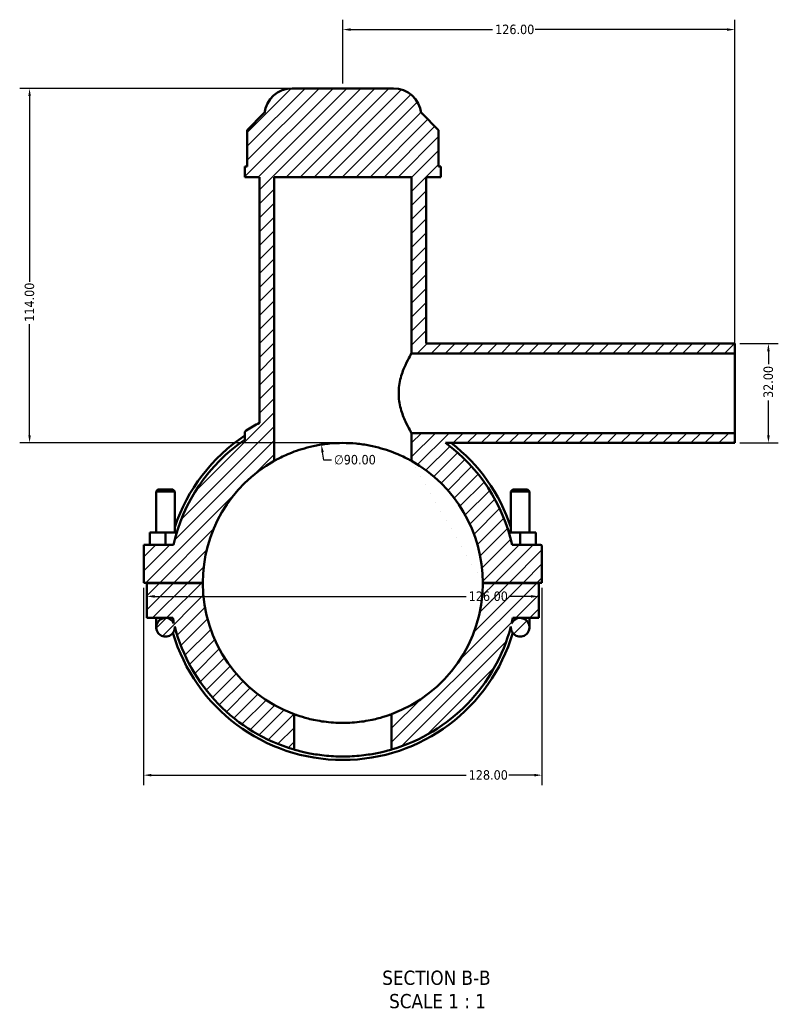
# Model space of a CAD drawing. Header units: millimetres. Extents: x 0 to 898, y -421 to 956.
# Tile 1 of 7: x 280 to 523, y -421 to -105. Entities that reach past the tile are written whole.
import ezdxf

# ---------------------------------------------------------------- set-up
doc = ezdxf.new("R2010")
doc.units = ezdxf.units.MM
for name, color, linetype, lineweight in [('Dimension (ANSI)', 7, 'Continuous', 25), ('Hatch (ANSI)', 7, 'Continuous', 18), ('Symbol (ANSI)', 7, 'Continuous', 25), ('Visible (ANSI)', 7, 'Continuous', 50)]:
    doc.layers.add(name, color=color, linetype=linetype, lineweight=lineweight)
doc.styles.add('Label Text (ANSI)', font='tahoma.ttf')
doc.styles.add('Note Text (ANSI)', font='tahoma.ttf')
doc.dimstyles.new('Default - mm (ANSI)', dxfattribs={"dimtxt": 3.048, "dimasz": 2.5, "dimexe": 3.175, "dimexo": 1.6002, "dimgap": 0.8, "dimtad": 0, "dimtoh": 1, "dimrnd": 1e-08, "dimzin": 4, "dimdsep": 46, "dimtxsty": 'Note Text (ANSI)', "dimcen": 0.09, "dimdle": 10, "dimclrd": 256, "dimclre": 256, "dimclrt": 230, "dimadec": 1, "dimazin": 1, "dimtfac": 1, "dimtofl": 0, "dimtmove": 0, "dimatfit": 3, "dimfxl": 1, "dimtolj": 1, "dimtzin": 4, "dimlwd": -1, "dimlwe": -1, "dimarcsym": 0})

# ---------------------------------------------------------------- blocks, each defined once
blk = doc.blocks.new('*D7')
at = {"layer": 'Defpoints', "color": 0, "transparency": 16777216}
for p in [(376.63, -241.54), (390.43, -330.47)]:
    blk.add_point(p, dxfattribs=at)
at = {"layer": 'Dimension (ANSI)', "transparency": 16777216}
for p, q in [((377.4, -246.48), (377.01, -244.01)), ((379.9, -246.48), (377.4, -246.48))]:
    blk.add_line(p, q, dxfattribs=at)
blk.add_solid([(377.43, -243.94), (376.6, -244.07), (376.63, -241.54)], dxfattribs=at)
at = {"layer": 'Dimension (ANSI)', "color": 230, "true_color": 0xff0080, "transparency": 16777216, "insert": (380.7, -244.84), "char_height": 3.048, "attachment_point": 1, "style": 'Note Text (ANSI)'}
blk.add_mtext('\\A1;∅90.00', dxfattribs=at)
blk = doc.blocks.new('*D9')
at = {"layer": 'Defpoints', "color": 0, "transparency": 16777216}
for p in [(367.27, -127), (282.87, -241), (383.53, -241)]:
    blk.add_point(p, dxfattribs=at)
at = {"layer": 'Dimension (ANSI)', "transparency": 16777216}
for p, q in [((365.67, -127), (279.69, -127)), ((282.87, -129.5), (282.87, -189.16)), ((282.87, -238.5), (282.87, -202.84)), ((381.93, -241), (279.69, -241))]:
    blk.add_line(p, q, dxfattribs=at)
for points in [[(282.45, -129.5), (283.28, -129.5), (282.87, -127)], [(282.45, -238.5), (283.28, -238.5), (282.87, -241)]]:
    blk.add_solid(points, dxfattribs=at)
at = {"layer": 'Dimension (ANSI)', "color": 230, "true_color": 0xff0080, "transparency": 16777216, "insert": (281.28, -202.04), "char_height": 3.048, "attachment_point": 1, "rotation": 90, "style": 'Note Text (ANSI)'}
blk.add_mtext('\\A1;114.00', dxfattribs=at)
blk = doc.blocks.new('*D10')
at = {"layer": 'Defpoints', "color": 0, "transparency": 16777216}
for p in [(509.53, -209), (509.53, -241), (520.31, -241)]:
    blk.add_point(p, dxfattribs=at)
at = {"layer": 'Dimension (ANSI)', "transparency": 16777216}
for p, q in [((511.13, -209), (523.49, -209)), ((520.31, -211.5), (520.31, -215.68)), ((520.31, -238.5), (520.31, -227.33)), ((511.13, -241), (523.49, -241))]:
    blk.add_line(p, q, dxfattribs=at)
for points in [[(519.89, -211.5), (520.73, -211.5), (520.31, -209)], [(519.89, -238.5), (520.73, -238.5), (520.31, -241)]]:
    blk.add_solid(points, dxfattribs=at)
at = {"layer": 'Dimension (ANSI)', "color": 230, "true_color": 0xff0080, "transparency": 16777216, "insert": (518.72, -226.53), "char_height": 3.048, "attachment_point": 1, "rotation": 90, "style": 'Note Text (ANSI)'}
blk.add_mtext('\\A1;32.00', dxfattribs=at)
blk = doc.blocks.new('*D11')
at = {"layer": 'Defpoints', "color": 0, "transparency": 16777216}
for p in [(509.53, -108.09), (383.53, -127), (509.53, -212.2)]:
    blk.add_point(p, dxfattribs=at)
at = {"layer": 'Dimension (ANSI)', "transparency": 16777216}
for p, q in [((383.53, -125.4), (383.53, -104.92)), ((509.53, -210.6), (509.53, -104.92)), ((386.03, -108.09), (431.69, -108.09)), ((507.03, -108.09), (445.37, -108.09))]:
    blk.add_line(p, q, dxfattribs=at)
for points in [[(386.03, -107.68), (386.03, -108.51), (383.53, -108.09)], [(507.03, -107.68), (507.03, -108.51), (509.53, -108.09)]]:
    blk.add_solid(points, dxfattribs=at)
at = {"layer": 'Dimension (ANSI)', "color": 230, "true_color": 0xff0080, "transparency": 16777216, "insert": (432.49, -106.51), "char_height": 3.048, "attachment_point": 1, "style": 'Note Text (ANSI)'}
blk.add_mtext('\\A1;126.00', dxfattribs=at)
blk = doc.blocks.new('*D12')
at = {"layer": 'Defpoints', "color": 0, "transparency": 16777216}
for p in [(319.53, -285.95), (447.53, -285.95), (447.53, -347.8)]:
    blk.add_point(p, dxfattribs=at)
at = {"layer": 'Dimension (ANSI)', "transparency": 16777216}
for p, q in [((319.53, -287.55), (319.53, -350.98)), ((447.53, -287.55), (447.53, -350.98)), ((322.03, -347.8), (423.19, -347.8)), ((445.03, -347.8), (436.87, -347.8))]:
    blk.add_line(p, q, dxfattribs=at)
for points in [[(322.03, -347.38), (322.03, -348.22), (319.53, -347.8)], [(445.03, -347.38), (445.03, -348.22), (447.53, -347.8)]]:
    blk.add_solid(points, dxfattribs=at)
at = {"layer": 'Dimension (ANSI)', "color": 230, "true_color": 0xff0080, "transparency": 16777216, "insert": (423.99, -346.21), "char_height": 3.048, "attachment_point": 1, "style": 'Note Text (ANSI)'}
blk.add_mtext('\\A1;128.00', dxfattribs=at)
blk = doc.blocks.new('*D13')
at = {"layer": 'Defpoints', "color": 0, "transparency": 16777216}
for p in [(320.53, -290.33), (446.53, -290.33), (446.53, -290.33)]:
    blk.add_point(p, dxfattribs=at)
at = {"layer": 'Dimension (ANSI)', "transparency": 16777216}
for p, q in [((323.03, -290.33), (423.19, -290.33)), ((444.03, -290.33), (436.87, -290.33))]:
    blk.add_line(p, q, dxfattribs=at)
for points in [[(323.03, -289.91), (323.03, -290.74), (320.53, -290.33)], [(444.03, -289.91), (444.03, -290.74), (446.53, -290.33)]]:
    blk.add_solid(points, dxfattribs=at)
at = {"layer": 'Dimension (ANSI)', "color": 230, "true_color": 0xff0080, "transparency": 16777216, "insert": (423.99, -288.74), "char_height": 3.048, "attachment_point": 1, "style": 'Note Text (ANSI)'}
blk.add_mtext('\\A1;126.00', dxfattribs=at)

msp = doc.modelspace()

# ---------------------------------------------------------------- hatches: boundary and pattern name
at = {"layer": 'Hatch (ANSI)'}
h = msp.add_hatch(dxfattribs=at)
h.set_pattern_fill('ANSI31', color=256, scale=25.4, style=0)
h.set_pattern_definition([(45, (0, 0), (-2.245064, 2.245064), [])])
edge = h.paths.add_edge_path()
edge.add_line((352.031, -237.757), (352.031, -239.945))
edge.add_ellipse((383.531, -286.003), major_axis=(-31.5, 46.059), ratio=1, start_angle=0, end_angle=42.94964)
edge.add_line((329.092, -273.753), (319.531, -273.753))
edge.add_line((319.531, -273.753), (319.531, -285.953))
edge.add_line((319.531, -285.953), (338.531, -285.953))
edge.add_ellipse((383.531, -286.003), major_axis=(-45, 0.05), ratio=1, start_angle=299.40424, end_angle=360, ccw=False)
edge.add_line((361.481, -246.776), (361.481, -155.503))
edge.add_line((361.481, -155.503), (405.581, -155.503))
edge.add_line((405.581, -155.503), (405.581, -212.203))
edge.add_line((405.581, -212.203), (509.531, -212.203))
edge.add_line((509.531, -212.203), (509.531, -209.003))
edge.add_line((509.531, -209.003), (410.306, -209.003))
edge.add_line((410.306, -209.003), (410.306, -155.503))
edge.add_line((410.306, -155.503), (415.031, -155.503))
edge.add_line((415.031, -155.503), (415.031, -152.083))
edge.add_line((415.031, -152.083), (414.29, -152.083))
edge.add_line((414.29, -152.083), (414.29, -140.383))
edge.add_line((414.29, -140.383), (408.89, -134.983))
edge.add_line((408.89, -134.983), (408.731, -134.983))
edge.add_ellipse((399.789, -136.003), major_axis=(8.942, 1.02), ratio=1, start_angle=0, end_angle=83.4925)
edge.add_line((399.789, -127.003), (367.273, -127.003))
edge.add_ellipse((367.273, -136.003), major_axis=(0, 9), ratio=1, start_angle=0, end_angle=83.4925)
edge.add_line((358.331, -134.983), (358.173, -134.983))
edge.add_line((358.173, -134.983), (352.773, -140.383))
edge.add_line((352.773, -140.383), (352.773, -152.083))
edge.add_line((352.773, -152.083), (352.031, -152.083))
edge.add_line((352.031, -152.083), (352.031, -155.503))
edge.add_line((352.031, -155.503), (356.756, -155.503))
edge.add_line((356.756, -155.503), (356.756, -234.517))
edge.add_ellipse((383.531, -286.003), major_axis=(-26.775, 51.486), ratio=1, start_angle=0, end_angle=4.90832)
edge.add_spline(control_points=[(352.449, -236.997), (352.364, -237.051), (352.289, -237.119), (352.163, -237.277), (352.114, -237.366), (352.048, -237.556), (352.031, -237.656), (352.031, -237.757)], knot_values=[-0.0907132, -0.0907132, -0.0907132, -0.0907132, -0.0604754, -0.0604754, -0.0302377, -0.0302377, 0, 0, 0, 0], degree=3, periodic=0)
edge = h.paths.add_edge_path()
edge.add_line((399.211, -328.183), (399.211, -339.555))
edge.add_ellipse((383.531, -286.003), major_axis=(15.68, -53.552), ratio=1, start_angle=0, end_angle=59.1214)
edge.add_ellipse((440.531, -300.253), major_axis=(-2.992, 0.224), ratio=1, start_angle=0, end_angle=274.27553)
edge.add_line((440.531, -297.253), (446.531, -297.253))
edge.add_line((446.531, -297.253), (446.531, -286.053))
edge.add_line((446.531, -286.053), (428.531, -286.053))
edge.add_ellipse((383.531, -286.003), major_axis=(45, -0.05), ratio=1, start_angle=290.45586, end_angle=360, ccw=False)
edge = h.paths.add_edge_path(flags=0)
edge.add_ellipse((440.531, -300.253), major_axis=(0, 3), ratio=1, start_angle=0, end_angle=66.20304)
edge.add_ellipse((383.531, -286.003), major_axis=(54.255, -13.04), ratio=1, start_angle=0, end_angle=1.88271)
edge.add_line((438.185, -297.253), (440.531, -297.253))
edge = h.paths.add_edge_path()
edge.add_ellipse((447.031, -274.253), major_axis=(0.5, 0), ratio=1, start_angle=0, end_angle=90)
edge.add_line((447.031, -273.753), (437.97, -273.753))
edge.add_ellipse((383.531, -286.003), major_axis=(54.439, 12.25), ratio=1, start_angle=0, end_angle=41.06901)
edge.add_line((416.526, -241.003), (509.531, -241.003))
edge.add_line((509.531, -241.003), (509.531, -237.803))
edge.add_line((509.531, -237.803), (405.581, -237.803))
edge.add_line((405.581, -237.803), (405.581, -246.776))
edge.add_ellipse((383.531, -286.003), major_axis=(22.05, 39.228), ratio=1, start_angle=299.40424, end_angle=360, ccw=False)
edge.add_line((428.531, -285.953), (447.531, -285.953))
edge.add_line((447.531, -285.953), (447.531, -274.253))
edge = h.paths.add_edge_path()
edge.add_line((338.531, -286.053), (320.531, -286.053))
edge.add_line((320.531, -286.053), (320.531, -297.253))
edge.add_line((320.531, -297.253), (326.531, -297.253))
edge.add_ellipse((326.531, -300.253), major_axis=(0, 3), ratio=1, start_angle=0, end_angle=274.27553)
edge.add_ellipse((383.531, -286.003), major_axis=(-54.008, -14.026), ratio=1, start_angle=0, end_angle=59.1214)
edge.add_line((367.851, -339.555), (367.851, -328.183))
edge.add_ellipse((383.531, -286.003), major_axis=(-15.68, -42.18), ratio=1, start_angle=290.45586, end_angle=360, ccw=False)
edge = h.paths.add_edge_path(flags=0)
edge.add_line((326.531, -297.253), (328.877, -297.253))
edge.add_ellipse((383.531, -286.003), major_axis=(-54.654, -11.25), ratio=1, start_angle=0, end_angle=1.88271)
edge.add_ellipse((326.531, -300.253), major_axis=(2.745, 1.21), ratio=1, start_angle=0, end_angle=66.20304)

# ---------------------------------------------------------------- linework, layer by layer
at = {"layer": 'Visible (ANSI)'}
for p, q in [((399.789, -127.003), (367.273, -127.003)), ((358.173, -134.983), (352.773, -140.383)), ((358.331, -134.983), (358.173, -134.983)), ((408.89, -134.983), (408.731, -134.983)), ((414.29, -140.383), (408.89, -134.983)), ((352.773, -140.383), (352.773, -152.083)), ((414.29, -152.083), (414.29, -140.383)), ((352.773, -152.083), (352.031, -152.083)), ((352.031, -152.083), (352.031, -155.503)), ((415.031, -152.083), (414.29, -152.083)), ((415.031, -155.503), (415.031, -152.083)), ((352.031, -155.503), (356.756, -155.503)), ((356.756, -155.503), (356.756, -234.517)), ((361.481, -246.776), (361.481, -155.503)), ((361.481, -155.503), (405.581, -155.503)), ((405.581, -155.503), (405.581, -212.203)), ((410.306, -209.003), (410.306, -155.503)), ((410.306, -155.503), (415.031, -155.503)), ((509.531, -209.003), (410.306, -209.003)), ((509.531, -212.203), (509.531, -209.003)), ((405.581, -212.203), (509.531, -212.203)), ((509.531, -237.803), (509.531, -212.203)), ((352.031, -237.757), (352.031, -239.945)), ((509.531, -237.803), (405.581, -237.803)), ((405.581, -237.803), (405.581, -246.776)), ((509.531, -241.003), (509.531, -237.803)), ((416.526, -241.003), (509.531, -241.003)), ((324.131, -255.953), (323.531, -256.553)), ((328.931, -255.953), (324.131, -255.953)), ((328.931, -255.953), (329.531, -256.553)), ((438.131, -255.953), (437.531, -256.553)), ((438.131, -255.953), (442.931, -255.953)), ((442.931, -255.953), (443.531, -256.553)), ((323.531, -256.553), (329.531, -256.553)), ((323.531, -256.553), (323.531, -269.753)), ((329.531, -256.553), (329.531, -269.753)), ((443.531, -256.553), (437.531, -256.553)), ((437.531, -269.753), (437.531, -256.553)), ((443.531, -269.753), (443.531, -256.553)), ((326.531, -269.753), (321.531, -269.753)), ((321.531, -273.753), (321.531, -269.753)), ((326.531, -273.753), (326.531, -269.753)), ((330.15, -269.753), (326.531, -269.753)), ((436.913, -269.753), (440.531, -269.753)), ((440.531, -269.753), (445.531, -269.753)), ((440.531, -273.753), (440.531, -269.753)), ((445.531, -273.753), (445.531, -269.753)), ((329.092, -273.753), (319.531, -273.753)), ((319.531, -273.753), (319.531, -285.953)), ((447.031, -273.753), (437.97, -273.753)), ((447.531, -285.953), (447.531, -274.253)), ((319.531, -285.953), (338.531, -285.953)), ((338.531, -286.053), (320.531, -286.053)), ((320.531, -286.053), (320.531, -297.253)), ((323.531, -285.953), (323.531, -286.053)), ((329.531, -285.953), (329.531, -286.053)), ((428.531, -285.953), (447.531, -285.953)), ((446.531, -286.053), (428.531, -286.053)), ((437.531, -286.053), (437.531, -285.953)), ((443.531, -286.053), (443.531, -285.953)), ((446.531, -297.253), (446.531, -286.053)), ((320.531, -297.253), (326.531, -297.253)), ((323.531, -297.253), (323.531, -300.253)), ((326.531, -297.253), (328.877, -297.253)), ((438.185, -297.253), (440.531, -297.253)), ((440.531, -297.253), (446.531, -297.253)), ((443.531, -300.253), (443.531, -297.253)), ((329.531, -300.253), (329.531, -300.062)), ((437.531, -300.062), (437.531, -300.253)), ((367.851, -339.555), (367.851, -328.183)), ((399.211, -328.183), (399.211, -339.555))]:
    msp.add_line(p, q, dxfattribs=at)
for centre, radius, start, end in [((367.273, -136.003), 9, 90, 173.4925), ((399.789, -136.003), 9, 6.5075, 90), ((383.531, -286.003), 58.032, 117.47641, 122.38473), ((383.531, -286.003), 55.8, 124.3687, 167.31833), ((383.531, -286.003), 56.916, 123.60383, 161.58015), ((383.531, -286.003), 55.8, 12.68167, 53.75068), ((383.531, -286.003), 56.916, 18.41985, 52.24525), ((383.531, -286.003), 45, 119.34058, 179.93634), ((383.531, -286.003), 45, 0.06366, 60.65942), ((447.031, -274.253), 0.5, 0, 90), ((383.531, -286.003), 45, 180.06366, 249.6078), ((383.531, -286.003), 45, 290.3922, 359.93634), ((326.531, -300.253), 3, 90, 4.27553), ((326.531, -300.253), 3, 23.79696, 90), ((383.531, -286.003), 55.8, 191.63129, 193.514), ((440.531, -300.253), 3, 175.72447, 90), ((440.531, -300.253), 3, 90, 156.20304), ((383.531, -286.003), 55.8, 346.486, 348.36871), ((383.531, -286.003), 55.8, 194.55849, 253.67989), ((383.531, -286.003), 55.8, 286.32011, 345.44151), ((383.531, -286.003), 56.916, 196.38542, 343.61458)]:
    msp.add_arc(centre, radius, start, end, dxfattribs=at)
for points, knots in [([(405.581, -212.203), (405.581, -212.203), (405.534, -212.284), (405.343, -212.618), (405.199, -212.871), (404.655, -213.861), (404.138, -214.841), (403.135, -217.07), (402.574, -218.481), (401.948, -220.832), (401.776, -221.655), (401.545, -223.326), (401.486, -224.174), (401.486, -225.003)], [5.9546169, 5.9546169, 5.9546169, 5.9546169, 6.2020427, 6.2020427, 6.4494685, 6.4494685, 6.9443201, 6.9443201, 7.4419047, 7.4419047, 7.6906969, 7.6906969, 7.9394892, 7.9394892, 7.9394892, 7.9394892]), ([(401.486, -225.003), (401.486, -225.833), (401.545, -226.681), (401.776, -228.352), (401.948, -229.174), (402.574, -231.526), (403.135, -232.937), (404.138, -235.166), (404.655, -236.146), (405.199, -237.136), (405.343, -237.388), (405.534, -237.722), (405.581, -237.803), (405.581, -237.803)], [0, 0, 0, 0, 0.2487923, 0.2487923, 0.4975845, 0.4975845, 0.9951691, 0.9951691, 1.4900207, 1.4900207, 1.7374465, 1.7374465, 1.9848723, 1.9848723, 1.9848723, 1.9848723]), ([(352.449, -236.997), (352.364, -237.051), (352.289, -237.119), (352.163, -237.277), (352.114, -237.366), (352.048, -237.556), (352.031, -237.656), (352.031, -237.757)], [-0.090713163, -0.090713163, -0.090713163, -0.090713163, -0.060475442, -0.060475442, -0.030237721, -0.030237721, 0, 0, 0, 0]), ([(405.581, -246.776), (405.581, -246.776), (405.443, -246.697), (404.873, -246.385), (404.441, -246.151), (403.309, -245.578), (402.609, -245.238), (400.999, -244.523), (400.09, -244.148), (398.159, -243.435), (397.068, -243.07), (394.684, -242.39), (393.391, -242.075), (390.681, -241.554), (389.261, -241.346), (386.391, -241.071), (384.941, -241.003), (382.122, -241.003), (380.671, -241.071), (377.801, -241.346), (376.381, -241.554), (373.671, -242.075), (372.378, -242.39), (369.995, -243.07), (368.904, -243.435), (366.973, -244.148), (366.063, -244.523), (364.454, -245.238), (363.753, -245.578), (362.622, -246.151), (362.19, -246.385), (361.619, -246.697), (361.481, -246.776), (361.481, -246.776)], [6.7744824, 6.7744824, 6.7744824, 6.7744824, 7.1984146, 7.1984146, 7.6223468, 7.6223468, 8.0462789, 8.0462789, 8.4702111, 8.4702111, 8.8930892, 8.8930892, 9.3159674, 9.3159674, 9.7388455, 9.7388455, 10.1617237, 10.1617237, 10.5846018, 10.5846018, 11.0074799, 11.0074799, 11.4303581, 11.4303581, 11.8532362, 11.8532362, 12.2771684, 12.2771684, 12.7011005, 12.7011005, 13.1250327, 13.1250327, 13.5489649, 13.5489649, 13.5489649, 13.5489649]), ([(367.851, -328.183), (367.851, -328.183), (367.947, -328.219), (368.348, -328.365), (368.653, -328.475), (369.857, -328.884), (371.061, -329.264), (373.135, -329.792), (373.916, -329.973), (375.62, -330.311), (376.543, -330.468), (378.472, -330.729), (379.481, -330.832), (381.513, -330.97), (382.538, -331.003), (384.524, -331.003), (385.549, -330.97), (387.582, -330.832), (388.59, -330.729), (390.519, -330.468), (391.442, -330.311), (393.146, -329.973), (393.927, -329.792), (396.002, -329.264), (397.206, -328.884), (398.409, -328.475), (398.714, -328.365), (399.115, -328.219), (399.211, -328.183), (399.211, -328.183)], [4.7687576, 4.7687576, 4.7687576, 4.7687576, 5.0668884, 5.0668884, 5.3650192, 5.3650192, 5.9612807, 5.9612807, 6.2592447, 6.2592447, 6.5572086, 6.5572086, 6.8551725, 6.8551725, 7.1531364, 7.1531364, 7.4511004, 7.4511004, 7.7490643, 7.7490643, 8.0470282, 8.0470282, 8.3449922, 8.3449922, 8.9412537, 8.9412537, 9.2393845, 9.2393845, 9.5375153, 9.5375153, 9.5375153, 9.5375153]), ([(399.211, -339.555), (399.211, -339.555), (399.116, -339.583), (398.716, -339.698), (398.412, -339.784), (397.611, -340), (397.112, -340.129), (395.963, -340.404), (395.312, -340.55), (393.926, -340.831), (393.142, -340.976), (391.435, -341.247), (390.512, -341.374), (388.581, -341.583), (387.574, -341.666), (385.544, -341.776), (384.521, -341.803), (382.541, -341.803), (381.519, -341.776), (379.489, -341.666), (378.481, -341.583), (376.551, -341.374), (375.627, -341.247), (373.92, -340.976), (373.137, -340.831), (371.751, -340.55), (371.099, -340.404), (369.95, -340.129), (369.452, -340), (368.65, -339.784), (368.346, -339.698), (367.947, -339.583), (367.851, -339.555), (367.851, -339.555)], [0, 0, 0, 0, 0.2970892, 0.2970892, 0.5941784, 0.5941784, 0.8912676, 0.8912676, 1.1883568, 1.1883568, 1.4853786, 1.4853786, 1.7824004, 1.7824004, 2.0794223, 2.0794223, 2.3764441, 2.3764441, 2.6734659, 2.6734659, 2.9704877, 2.9704877, 3.2675095, 3.2675095, 3.5645313, 3.5645313, 3.8616205, 3.8616205, 4.1587097, 4.1587097, 4.4557989, 4.4557989, 4.7528881, 4.7528881, 4.7528881, 4.7528881])]:
    msp.add_open_spline(points, degree=3, knots=knots, dxfattribs=at)

# ---------------------------------------------------------------- texts
at = {"layer": 'Symbol (ANSI)', "char_height": 4.572, "attachment_point": 7, "style": 'Label Text (ANSI)'}
for s, insert in [('SECTION B-B', (396.203, -415.306)), ('SCALE 1 : 1', (398.426, -422.819))]:
    msp.add_mtext(s, dxfattribs=dict(at, insert=insert))

# ---------------------------------------------------------------- dimensions: what is measured, and where the dimension line sits
at = {"layer": 'Dimension (ANSI)'}
for base, p1, p2, angle, override, picture, middle in [((509.531, -108.094), (383.531, -127.003), (509.531, -212.203), 180, {"dimtoh": 0, "dimdec": 2, "dimtp": 0, "dimtm": 0, "dimtdec": 2, "dimatfit": 1}, '*D11', (438.531, -108.094)), ((282.866, -241.004), (367.273, -127.003), (383.531, -241.004), 90, {"dimtoh": 0, "dimdec": 2, "dimtp": 0, "dimtm": 0, "dimtdec": 2, "dimatfit": 1}, '*D9', (282.866, -196.004)), ((520.311, -241.003), (509.531, -209.003), (509.531, -241.003), 90, {"dimtoh": 0, "dimdec": 2, "dimtp": 0, "dimtm": 0, "dimtdec": 2, "dimatfit": 1}, '*D10', (520.311, -221.503)), ((447.531, -347.801), (319.531, -285.953), (447.531, -285.953), 180, {"dimtoh": 0, "dimdec": 2, "dimtp": 0, "dimtm": 0, "dimtdec": 2, "dimatfit": 1}, '*D12', (430.031, -347.801)), ((446.531, -290.326), (320.531, -290.326), (446.531, -290.326), 180, {"dimtoh": 0, "dimdec": 2, "dimse1": 1, "dimse2": 1, "dimtp": 0, "dimtm": 0, "dimtdec": 2, "dimatfit": 1}, '*D13', (430.031, -290.326))]:
    dim = msp.add_linear_dim(base=base, p1=p1, p2=p2, angle=angle, dimstyle='Default - mm (ANSI)', override=override, dxfattribs=at)
    dim.commit()
    dim.dimension.update_dxf_attribs({"geometry": picture, "text_midpoint": middle, "dimtype": 160})
dim = msp.add_diameter_dim_2p(p1=(390.431, -330.474), p2=(376.631, -241.536), dimstyle='Default - mm (ANSI)', override={"dimtih": 1, "dimdec": 2, "dimlfac": 0.999975, "dimtp": 0, "dimtm": 0, "dimtdec": 2}, dxfattribs=at)
dim.commit()
dim.dimension.update_dxf_attribs({"geometry": '*D7', "text_midpoint": (387.394, -246.477), "dimtype": 163})

doc.saveas('drawing.dxf')
